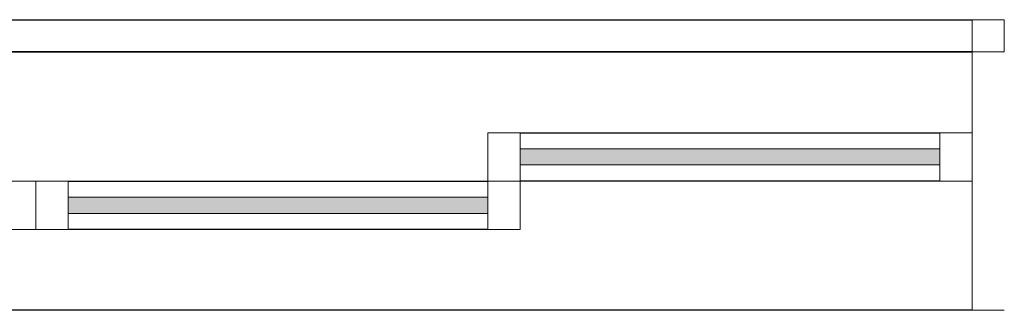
# Model space of a CAD drawing. Header units: millimetres. Extents: x -20654 to 2526, y -8238 to 977.
# Tile 60 of 218: x -10339.893 to -10339.283, y -4111.899 to -4111.719. Entities that reach past the tile are written whole.
import ezdxf

# ---------------------------------------------------------------- set-up
doc = ezdxf.new("R2010")
doc.units = ezdxf.units.MM
doc.layers.add('01 CONTORNO_dwg', color=252, linetype='Continuous')
doc.layers.add('G-IMPT', color=8, linetype='Continuous')

# ---------------------------------------------------------------- blocks, each defined once
blk = doc.blocks.new('JANELAS')
at = {"layer": 'G-IMPT', "true_color": 0x939598}
for points in [[(-15503.85, -2335.13), (-15417.24, -2335.13), (-15417.24, -2325.13), (-15677.24, -2325.13), (-15677.24, -2335.13)], [(-15697.24, -2365.13), (-15697.24, -2355.13), (-15957.24, -2355.13), (-15957.24, -2365.13)]]:
    blk.add_hatch(color=252, dxfattribs=at).paths.add_polyline_path(points, flags=0)
at = {"layer": 'G-IMPT', "color": 252, "true_color": 0x939598}
for p, q in [((-16557.24, -2245.13), (-15397.24, -2245.13)), ((-15397.24, -2265.13), (-16557.24, -2265.13)), ((-16557.24, -2265.13), (-15397.24, -2265.13)), ((-15677.24, -2315.13), (-15417.24, -2315.13)), ((-15957.24, -2345.13), (-15697.24, -2345.13)), ((-15417.24, -2345.13), (-15677.24, -2345.13)), ((-15697.24, -2375.13), (-15957.24, -2375.13)), ((-15397.24, -2425.13), (-16557.24, -2425.13))]:
    blk.add_line(p, q, dxfattribs=at)
at = {"layer": 'G-IMPT', "color": 252, "lineweight": 20, "true_color": 0x939598}
for p, q in [((-15377.24, -2245.13), (-15397.24, -2245.13)), ((-15397.24, -2245.13), (-15397.24, -2265.13)), ((-15377.24, -2265.13), (-15377.24, -2245.13)), ((-15397.24, -2265.13), (-15377.24, -2265.13)), ((-15377.24, -2265.13), (-15397.24, -2265.13)), ((-15397.24, -2265.13), (-15397.24, -2425.13)), ((-15677.24, -2315.13), (-15697.24, -2315.13)), ((-15697.24, -2315.13), (-15697.24, -2345.13)), ((-15677.24, -2345.13), (-15677.24, -2315.13)), ((-15397.24, -2315.13), (-15417.24, -2315.13)), ((-15417.24, -2315.13), (-15417.24, -2345.13)), ((-15397.24, -2345.13), (-15397.24, -2315.13)), ((-15417.24, -2325.13), (-15677.24, -2325.13)), ((-15677.24, -2325.13), (-15677.24, -2335.13)), ((-15417.24, -2335.13), (-15417.24, -2325.13)), ((-15677.24, -2335.13), (-15417.24, -2335.13)), ((-15977.24, -2345.13), (-15997.24, -2345.13)), ((-15957.24, -2345.13), (-15977.24, -2345.13)), ((-15977.24, -2345.13), (-15977.24, -2375.13)), ((-15977.24, -2375.13), (-15977.24, -2345.13)), ((-15957.24, -2375.13), (-15957.24, -2345.13)), ((-15677.24, -2345.13), (-15697.24, -2345.13)), ((-15697.24, -2345.13), (-15697.24, -2375.13)), ((-15697.24, -2345.13), (-15677.24, -2345.13)), ((-15677.24, -2375.13), (-15677.24, -2345.13)), ((-15417.24, -2345.13), (-15397.24, -2345.13)), ((-15697.24, -2355.13), (-15957.24, -2355.13)), ((-15957.24, -2355.13), (-15957.24, -2365.13)), ((-15697.24, -2365.13), (-15697.24, -2355.13)), ((-15957.24, -2365.13), (-15697.24, -2365.13)), ((-15997.24, -2375.13), (-15977.24, -2375.13)), ((-15977.24, -2375.13), (-15957.24, -2375.13)), ((-15697.24, -2375.13), (-15677.24, -2375.13)), ((-15397.24, -2425.13), (-15377.24, -2425.13))]:
    blk.add_line(p, q, dxfattribs=at)
blk = doc.blocks.new('terreo')
at = {"layer": '01 CONTORNO_dwg'}
blk.add_blockref('JANELAS', (0, 0), dxfattribs=at)

msp = doc.modelspace()

# ---------------------------------------------------------------- block references
at = {"layer": '01 CONTORNO_dwg', "xscale": 0.001, "yscale": 0.001, "zscale": 0.001}
msp.add_blockref('terreo', (-10323.90533, -4109.47419), dxfattribs=at)

doc.saveas('drawing.dxf')
